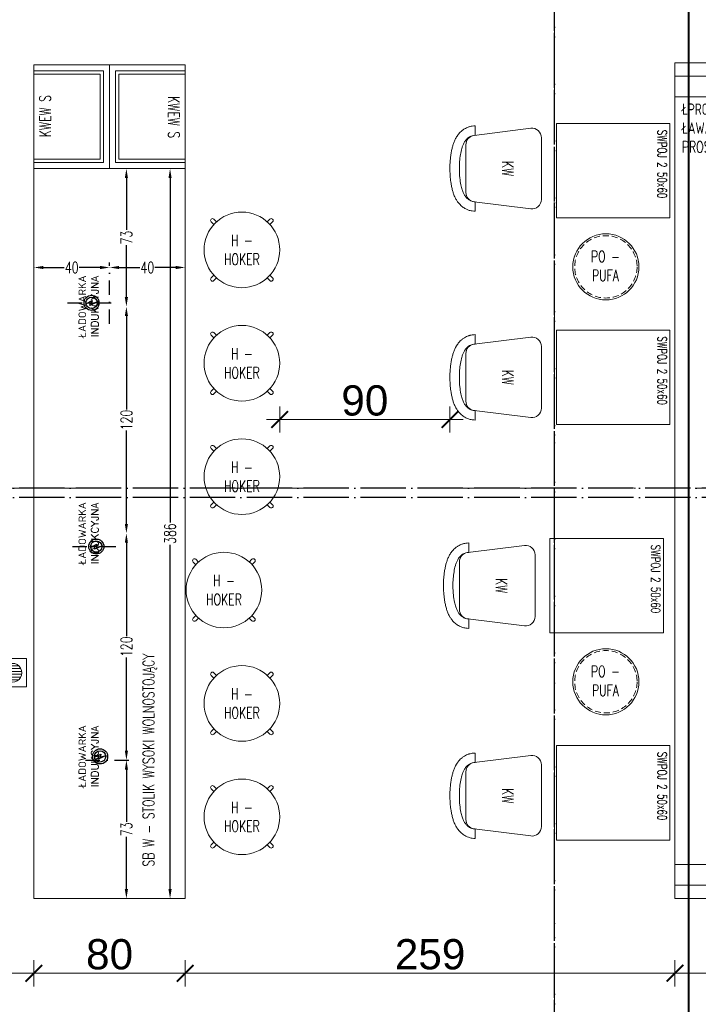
# Model space of a CAD drawing. Header units: millimetres. Extents: x 7483 to 13091, y 8111 to 13871.
# Tile 243 of 256: x 9932 to 10291, y 9448 to 9969. Entities that reach past the tile are written whole.
import ezdxf

# ---------------------------------------------------------------- set-up
doc = ezdxf.new("R2010")
doc.units = ezdxf.units.MM
for name, pattern in [('ACAD_ISO04W100', [30, 24, -3, 0, -3]), ('DASHDOT', [25.4, 12.7, -6.35, 0, -6.35]), ('DASHED', [19.05, 12.7, -6.35]), ('DGN_STYLE_2', [30.2, 18.12, -12.08]), ('KRESKAKROPKA2', [12.7, 6.35, -3.175, 0, -3.175])]:
    doc.linetypes.add(name, pattern=pattern)
for name, color, linetype, lineweight in [('-AGP1_ARMATURA', 132, 'Continuous', 15), ('CZ-GR', 236, 'Continuous', 30), ('MEBLE PKN', 150, 'Continuous', 20), ('OSI', 64, 'KRESKAKROPKA2', 0)]:
    doc.layers.add(name, color=color, linetype=linetype, lineweight=lineweight)
doc.layers.add('a___wymiary', color=7, linetype='Continuous', lineweight=5, true_color=0x000000)
doc.layers.add('wymiary', color=7, linetype='Continuous', lineweight=5, true_color=0xb2b2b2)
doc.layers.add('AS_Siatki', color=72, linetype='Continuous')
doc.layers.add('Kategorie', color=252, linetype='Continuous')
doc.layers.add('konstrukcja poglądowo', color=7, linetype='Continuous', lineweight=5, true_color=0xb2b2b2, plot=False)
doc.layers.add('Powierzchnie', color=21, linetype='DGN_STYLE_2', lineweight=15, plot=False)
doc.styles.add('Arial', font='arial.ttf')
doc.styles.add('JACEK_07', font='simplex.shx', dxfattribs={"width": 0.7})
doc.styles.add('RomanS', font='simplex.shx')
doc.dimstyles.new('WYM_Meb_PKN', dxfattribs={"dimtxt": 6, "dimasz": 5, "dimexe": 1.25, "dimexo": 0.625, "dimtad": 0, "dimdec": 0, "dimtxsty": 'JACEK_07', "dimcen": 0, "dimse1": 1, "dimse2": 1, "dimclrd": 253, "dimclrt": 253, "dimadec": 0, "dimazin": 0, "dimtfac": 1, "dimtdec": 0, "dimtmove": 0, "dimatfit": 3, "dimfxl": 0, "dimarcsym": 0})
doc.dimstyles.new('wymiary agp1', dxfattribs={"dimtxt": 16, "dimasz": 5, "dimexe": 30, "dimexo": 60, "dimgap": 1.8, "dimtad": 1, "dimdec": 3, "dimrnd": 0.5, "dimdsep": 46, "dimtxsty": 'Arial', "dimblk": 'znacznik', "dimcen": 1.5, "dimse1": 1, "dimse2": 1, "dimclrd": 256, "dimazin": 0, "dimtfac": 1, "dimtdec": 3, "dimtmove": 1, "dimatfit": 3, "dimldrblk": 'znacznik', "dimfxl": 0, "dimlwd": -1, "dimarcsym": 0})

# ---------------------------------------------------------------- blocks, each defined once
blk = doc.blocks.new('znacznik')
at = {"layer": 'a___wymiary'}
for p, q in [((0, 1.39), (0, -1.39)), ((1.39, 0), (-1.39, 0))]:
    blk.add_line(p, q, dxfattribs=at)
at = {"layer": 'a___wymiary', "const_width": 0.2}
blk.add_lwpolyline([(0.88, 0.88), (-0.88, -0.88)], dxfattribs=at)
blk = doc.blocks.new('*D1303')
at = {"layer": 'Defpoints', "color": 0, "transparency": 16777216}
for p in [(8555.29, 11469.36), (10277.02, 11469.36), (8692.03, 9219.56)]:
    blk.add_point(p, dxfattribs=at)
at = {"layer": 'wymiary', "color": 253, "true_color": 0x999999, "transparency": 16777216}
blk.add_line((8555.29, 9224.56), (8555.29, 11464.36), dxfattribs=at)
at = {"layer": 'wymiary', "color": 253, "true_color": 0x999999, "transparency": 16777216, "xscale": 5, "yscale": 5, "zscale": 5}
for p, rotation in [((8555.29, 11469.36), 90), ((8555.29, 9219.56), 270)]:
    blk.add_blockref('znacznik', p, dxfattribs=dict(at, rotation=rotation))
at = {"layer": 'wymiary', "color": 18, "true_color": 0x000000, "transparency": 16777216, "insert": (8545.32, 10344.46), "char_height": 16, "attachment_point": 5, "rotation": 90, "style": 'Arial'}
blk.add_mtext('2250', dxfattribs=at)
blk = doc.blocks.new('gfgfddg')
at = {"layer": 'AS_Siatki', "color": 6, "linetype": 'ACAD_ISO04W100', "lineweight": 30, "ltscale": 0.2}
for p, q in [((-43.73, -576.57), (-43.73, -89.04)), ((392.05, -445.36), (-407.95, -445.36))]:
    blk.add_line(p, q, dxfattribs=at)
blk = doc.blocks.new('*U695')
blk.add_lwpolyline([(0, 0), (50, 0), (50, -60), (0, -60)], close=True)
at = {"color": 7, "insert": (21.45, -4.05), "char_height": 4.8, "width": 41.836, "attachment_point": 5, "style": 'JACEK_07'}
blk.add_mtext('SWPOJ 2 50x60', dxfattribs=at)
blk = doc.blocks.new('*U696')
at = {"ltscale": 10}
for p, q in [((-22.59, -35), (-17.59, -35)), ((22.59, -35), (17.59, -35))]:
    blk.add_line(p, q, dxfattribs=at)
blk.add_lwpolyline([(17.55, -35.62), (21.3, -5.62, 0.451123), (16.34, 0), (-16.34, 0, 0.451123), (-21.3, -5.62), (-17.55, -35.62, 0.378242), (-12.59, -40), (12.59, -40, 0.378242)], format="xyb", close=True, dxfattribs=at)
for points, knots in [([(-22.59, -35), (-22.59, -35.57), (-22.54, -36.12), (-22.4, -37.01), (-22.33, -37.36), (-22.2, -37.88), (-22.15, -38.05), (-22.05, -38.39), (-21.99, -38.55), (-21.82, -39.04), (-21.69, -39.35), (-21.37, -40.03), (-21.18, -40.4), (-20.69, -41.2), (-20.4, -41.61), (-19.82, -42.33), (-19.54, -42.64), (-18.98, -43.21), (-18.7, -43.47), (-18.16, -43.92), (-17.89, -44.12), (-17.33, -44.53), (-17.03, -44.73), (-16.59, -45), (-16.44, -45.09), (-16, -45.34), (-15.7, -45.49), (-15.12, -45.78), (-14.84, -45.91), (-14.25, -46.16), (-13.95, -46.28), (-13.35, -46.5), (-13.06, -46.6), (-12.16, -46.89), (-11.58, -47.06), (-10.38, -47.36), (-9.77, -47.49), (-8.39, -47.76), (-7.61, -47.88), (-6.02, -48.09), (-5.21, -48.18), (-2.76, -48.38), (-1.08, -48.43), (1.98, -48.4), (3.37, -48.34), (5.79, -48.12), (6.83, -48), (8.58, -47.72), (9.3, -47.59), (10.71, -47.28), (11.41, -47.11), (12.69, -46.73), (13.27, -46.54), (14.21, -46.17), (14.56, -46.03), (15.19, -45.75), (15.46, -45.62), (16.02, -45.33), (16.3, -45.17), (16.81, -44.86), (17.03, -44.72), (17.47, -44.43), (17.7, -44.26), (18.2, -43.88), (18.47, -43.66), (18.99, -43.19), (19.23, -42.96), (19.73, -42.43), (19.99, -42.13), (20.44, -41.54), (20.64, -41.27), (21.03, -40.66), (21.21, -40.33), (21.6, -39.58), (21.79, -39.14), (22.06, -38.36), (22.17, -38.02), (22.34, -37.35), (22.41, -37), (22.54, -36.11), (22.59, -35.55), (22.59, -35)], [0, 0, 0, 0, 0.041754, 0.041754, 0.069125, 0.069125, 0.083233, 0.083233, 0.097341, 0.097341, 0.125556, 0.125556, 0.163264, 0.163264, 0.213959, 0.213959, 0.262773, 0.262773, 0.311587, 0.311587, 0.360401, 0.360401, 0.416175, 0.416175, 0.446116, 0.446116, 0.505999, 0.505999, 0.565882, 0.565882, 0.63063, 0.63063, 0.695377, 0.695377, 0.824872, 0.824872, 0.954368, 0.954368, 1.118105, 1.118105, 1.281843, 1.281843, 1.609318, 1.609318, 1.88239, 1.88239, 2.095119, 2.095119, 2.246855, 2.246855, 2.398591, 2.398591, 2.526396, 2.526396, 2.60111, 2.60111, 2.658195, 2.658195, 2.715279, 2.715279, 2.757984, 2.757984, 2.800688, 2.800688, 2.848695, 2.848695, 2.891865, 2.891865, 2.935035, 2.935035, 2.969989, 2.969989, 3.004942, 3.004942, 3.045413, 3.045413, 3.072925, 3.072925, 3.100437, 3.100437, 3.141593, 3.141593, 3.141593, 3.141593]), ([(-17.59, -35), (-17.59, -35.56), (-17.5, -36.12), (-17.21, -37.14), (-17.01, -37.6), (-16.55, -38.41), (-16.29, -38.76), (-15.77, -39.36), (-15.5, -39.62), (-14.73, -40.27), (-14.24, -40.59), (-13.24, -41.15), (-12.74, -41.38), (-11.72, -41.78), (-11.19, -41.96), (-9.62, -42.42), (-8.52, -42.66), (-6.2, -43.05), (-4.98, -43.19), (-2.46, -43.38), (-1.17, -43.42), (1.75, -43.41), (3.38, -43.33), (6.25, -43.04), (7.51, -42.85), (9.57, -42.42), (10.41, -42.2), (11.84, -41.74), (12.45, -41.51), (13.52, -41), (13.99, -40.75), (14.84, -40.17), (15.23, -39.87), (15.93, -39.19), (16.25, -38.83), (16.83, -37.96), (17.1, -37.44), (17.44, -36.39), (17.54, -35.88), (17.58, -35.24), (17.59, -35.12), (17.59, -35)], [0, 0, 0, 0, 0.077102, 0.077102, 0.154204, 0.154204, 0.231306, 0.231306, 0.308408, 0.308408, 0.454322, 0.454322, 0.600237, 0.600237, 0.746151, 0.746151, 1.023923, 1.023923, 1.301695, 1.301695, 1.579467, 1.579467, 1.930853, 1.930853, 2.226065, 2.226065, 2.446459, 2.446459, 2.619394, 2.619394, 2.757526, 2.757526, 2.870261, 2.870261, 2.961838, 2.961838, 3.053415, 3.053415, 3.124909, 3.124909, 3.141593, 3.141593, 3.141593, 3.141593])]:
    blk.add_open_spline(points, degree=3, knots=knots, dxfattribs=at)
at = {"color": 7, "insert": (0, -17.81), "char_height": 6, "width": 35.095, "attachment_point": 5, "style": 'JACEK_07'}
blk.add_mtext('KW ', dxfattribs=at)
blk = doc.blocks.new('PO-PUFA')
blk.add_circle((0, 0), 17.5)
at = {"linetype": 'DASHED', "ltscale": 0.25}
blk.add_circle((0, 0), 16.5, dxfattribs=at)
at = {"color": 7, "insert": (-0.23, 0.46), "char_height": 6, "width": 22.2452, "attachment_point": 5, "style": 'JACEK_07'}
blk.add_mtext('PO - \\PPUFA', dxfattribs=at)
blk = doc.blocks.new('*U980')
blk.add_blockref('PO-PUFA', (0, 0))
blk = doc.blocks.new('*D1100')
at = {"color": 253, "lineweight": -2, "transparency": 16777216}
for p, q in [((73, -5), (73, -215.1)), ((73, -437.26), (73, -227.15))]:
    blk.add_line(p, q, dxfattribs=at)
at = {"color": 253, "transparency": 16777216}
for points in [[(72.17, -5), (73.83, -5), (73, 0)], [(72.17, -437.26), (73.83, -437.26), (73, -442.26)]]:
    blk.add_solid(points, dxfattribs=at)
at = {"layer": 'Defpoints', "color": 0, "transparency": 16777216}
for p in [(65, 0), (65, -442.26), (73, -442.26)]:
    blk.add_point(p, dxfattribs=at)
at = {"color": 253, "transparency": 16777216, "insert": (73, -221.13), "char_height": 6, "attachment_point": 5, "rotation": 90, "style": 'JACEK_07'}
blk.add_mtext('442', dxfattribs=at)
blk = doc.blocks.new('H-HOKER')
for points in [[(-13.42, 14.83), (-14.83, 16.25, 1), (-16.25, 14.83), (-14.83, 13.42)], [(13.42, 14.83), (14.83, 16.25, -1), (16.25, 14.83), (14.83, 13.42)], [(-14.83, -13.42), (-16.25, -14.83, 1), (-14.83, -16.25), (-13.42, -14.83)], [(14.83, -13.42), (16.25, -14.83, -1), (14.83, -16.25), (13.42, -14.83)]]:
    blk.add_lwpolyline(points, format="xyb")
at = {"linetype": 'Continuous', "lineweight": 0}
blk.add_circle((0, 0), 20, dxfattribs=at)
at = {"color": 7, "insert": (0, 0), "char_height": 6, "width": 40, "attachment_point": 5, "style": 'JACEK_07'}
blk.add_mtext('H - \\PHOKER', dxfattribs=at)
blk = doc.blocks.new('*U941')
blk.add_blockref('H-HOKER', (0, 0))
blk = doc.blocks.new('*D2102')
at = {"color": 253, "lineweight": -2, "transparency": 16777216}
for p, q in [((10011.94, 9885.5), (10011.94, 9703.3)), ((10011.94, 9509.24), (10011.94, 9691.45))]:
    blk.add_line(p, q, dxfattribs=at)
at = {"color": 253, "transparency": 16777216}
for points in [[(10011.11, 9885.5), (10012.77, 9885.5), (10011.94, 9890.5)], [(10011.11, 9509.24), (10012.77, 9509.24), (10011.94, 9504.24)]]:
    blk.add_solid(points, dxfattribs=at)
at = {"layer": 'Defpoints', "color": 0, "transparency": 16777216}
for p in [(10011.94, 9890.5), (10019.94, 9890.5), (10019.94, 9504.24)]:
    blk.add_point(p, dxfattribs=at)
at = {"color": 253, "transparency": 16777216, "insert": (10011.94, 9697.37), "char_height": 6, "attachment_point": 5, "rotation": 90, "style": 'JACEK_07'}
blk.add_mtext('386', dxfattribs=at)
blk = doc.blocks.new('*U942')
for points in [[(55, 0), (0, 0), (0, 40), (55, 40)], [(51.8, 3.2), (3.2, 3.2), (3.2, 40), (51.8, 40)], [(50, 5), (5, 5), (5, 40), (50, 40)]]:
    blk.add_lwpolyline(points, close=True)
at = {"color": 7, "insert": (27.75, 34.07), "char_height": 6, "width": 145, "attachment_point": 5, "style": 'JACEK_07'}
blk.add_mtext('KWEW S', dxfattribs=at)
blk = doc.blocks.new('*D2103')
at = {"color": 253, "lineweight": -2, "transparency": 16777216}
for p, q in [((9988.85, 9572.49), (9988.85, 9544.89)), ((9988.85, 9509.24), (9988.85, 9536.84))]:
    blk.add_line(p, q, dxfattribs=at)
at = {"color": 253, "transparency": 16777216}
for points in [[(9989.69, 9572.49), (9988.02, 9572.49), (9988.85, 9577.49)], [(9988.02, 9509.24), (9989.69, 9509.24), (9988.85, 9504.24)]]:
    blk.add_solid(points, dxfattribs=at)
at = {"layer": 'Defpoints', "color": 0, "transparency": 16777216}
for p in [(9979.94, 9577.49), (9988.85, 9577.49), (9939.94, 9504.24)]:
    blk.add_point(p, dxfattribs=at)
at = {"color": 253, "transparency": 16777216, "insert": (9988.85, 9540.87), "char_height": 6, "attachment_point": 5, "rotation": 90, "style": 'JACEK_07'}
blk.add_mtext('73', dxfattribs=at)
blk = doc.blocks.new('*D2104')
at = {"color": 253, "lineweight": -2, "transparency": 16777216}
for p, q in [((9988.85, 9692.49), (9988.85, 9643.11)), ((9988.85, 9582.49), (9988.85, 9631.86))]:
    blk.add_line(p, q, dxfattribs=at)
at = {"color": 253, "transparency": 16777216}
for points in [[(9988.02, 9692.49), (9989.69, 9692.49), (9988.85, 9697.49)], [(9988.02, 9582.49), (9989.69, 9582.49), (9988.85, 9577.49)]]:
    blk.add_solid(points, dxfattribs=at)
at = {"layer": 'Defpoints', "color": 0, "transparency": 16777216}
for p in [(9979.94, 9697.49), (9988.85, 9697.49), (9979.94, 9577.49)]:
    blk.add_point(p, dxfattribs=at)
at = {"color": 253, "transparency": 16777216, "insert": (9988.85, 9637.49), "char_height": 6, "attachment_point": 5, "rotation": 90, "style": 'JACEK_07'}
blk.add_mtext('120', dxfattribs=at)
blk = doc.blocks.new('*D2105')
at = {"color": 253, "lineweight": -2, "transparency": 16777216}
for p, q in [((9988.85, 9812.49), (9988.85, 9763.11)), ((9988.85, 9702.49), (9988.85, 9751.86))]:
    blk.add_line(p, q, dxfattribs=at)
at = {"color": 253, "transparency": 16777216}
for points in [[(9988.02, 9812.49), (9989.69, 9812.49), (9988.85, 9817.49)], [(9988.02, 9702.49), (9989.69, 9702.49), (9988.85, 9697.49)]]:
    blk.add_solid(points, dxfattribs=at)
at = {"layer": 'Defpoints', "color": 0, "transparency": 16777216}
for p in [(9979.94, 9817.49), (9988.85, 9817.49), (9979.94, 9697.49)]:
    blk.add_point(p, dxfattribs=at)
at = {"color": 253, "transparency": 16777216, "insert": (9988.85, 9757.49), "char_height": 6, "attachment_point": 5, "rotation": 90, "style": 'JACEK_07'}
blk.add_mtext('120', dxfattribs=at)
blk = doc.blocks.new('*D2106')
at = {"color": 253, "lineweight": -2, "transparency": 16777216}
for p, q in [((9988.85, 9885.5), (9988.85, 9858.02)), ((9988.85, 9822.49), (9988.85, 9849.97))]:
    blk.add_line(p, q, dxfattribs=at)
at = {"color": 253, "transparency": 16777216}
for points in [[(9988.02, 9885.5), (9989.69, 9885.5), (9988.85, 9890.5)], [(9988.02, 9822.49), (9989.69, 9822.49), (9988.85, 9817.49)]]:
    blk.add_solid(points, dxfattribs=at)
at = {"layer": 'Defpoints', "color": 0, "transparency": 16777216}
for p in [(9988.85, 9890.5), (10019.94, 9890.5), (9979.94, 9817.49)]:
    blk.add_point(p, dxfattribs=at)
at = {"color": 253, "transparency": 16777216, "insert": (9988.85, 9853.99), "char_height": 6, "attachment_point": 5, "rotation": 90, "style": 'JACEK_07'}
blk.add_mtext('73', dxfattribs=at)
blk = doc.blocks.new('*D2107')
at = {"color": 253, "lineweight": -2, "transparency": 16777216}
for p, q in [((9944.94, 9838.18), (9955.91, 9838.18)), ((9974.94, 9838.18), (9963.96, 9838.18))]:
    blk.add_line(p, q, dxfattribs=at)
at = {"color": 253, "transparency": 16777216}
for points in [[(9944.94, 9839.01), (9944.94, 9837.34), (9939.94, 9838.18)], [(9974.94, 9839.01), (9974.94, 9837.34), (9979.94, 9838.18)]]:
    blk.add_solid(points, dxfattribs=at)
at = {"layer": 'Defpoints', "color": 0, "transparency": 16777216}
for p in [(9939.94, 9890.5), (9979.94, 9838.18), (9979.94, 9817.49)]:
    blk.add_point(p, dxfattribs=at)
at = {"color": 253, "transparency": 16777216, "insert": (9959.94, 9838.18), "char_height": 6, "attachment_point": 5, "style": 'JACEK_07'}
blk.add_mtext('40', dxfattribs=at)
blk = doc.blocks.new('*D2108')
at = {"color": 253, "lineweight": -2, "transparency": 16777216}
for p, q in [((9984.94, 9838.18), (9995.91, 9838.18)), ((10014.94, 9838.18), (10003.96, 9838.18))]:
    blk.add_line(p, q, dxfattribs=at)
at = {"color": 253, "transparency": 16777216}
for points in [[(9984.94, 9839.01), (9984.94, 9837.34), (9979.94, 9838.18)], [(10014.94, 9839.01), (10014.94, 9837.34), (10019.94, 9838.18)]]:
    blk.add_solid(points, dxfattribs=at)
at = {"layer": 'Defpoints', "color": 0, "transparency": 16777216}
for p in [(10019.94, 9890.5), (10019.94, 9838.18), (9979.94, 9817.49)]:
    blk.add_point(p, dxfattribs=at)
at = {"color": 253, "transparency": 16777216, "insert": (9999.94, 9838.18), "char_height": 6, "attachment_point": 5, "style": 'JACEK_07'}
blk.add_mtext('40', dxfattribs=at)
blk = doc.blocks.new('*D2111')
at = {"layer": 'Defpoints', "color": 0, "transparency": 16777216}
for p in [(10069.94, 9813.59), (10159.96, 9780.05), (10159.96, 9757.75)]:
    blk.add_point(p, dxfattribs=at)
at = {"layer": 'wymiary', "color": 253, "true_color": 0x999999, "transparency": 16777216}
blk.add_line((10074.94, 9757.75), (10154.96, 9757.75), dxfattribs=at)
at = {"layer": 'wymiary', "color": 253, "true_color": 0x999999, "transparency": 16777216, "xscale": 5, "yscale": 5, "zscale": 5, "rotation": 180}
blk.add_blockref('znacznik', (10069.94, 9757.75), dxfattribs=at)
at = {"layer": 'wymiary', "color": 253, "true_color": 0x999999, "transparency": 16777216, "xscale": 5, "yscale": 5, "zscale": 5}
blk.add_blockref('znacznik', (10159.96, 9757.75), dxfattribs=at)
at = {"layer": 'wymiary', "color": 18, "true_color": 0x000000, "transparency": 16777216, "insert": (10114.95, 9767.72), "char_height": 16, "attachment_point": 5, "style": 'Arial'}
blk.add_mtext('90', dxfattribs=at)
blk = doc.blocks.new('*D2115')
at = {"layer": 'Defpoints', "color": 0, "transparency": 16777216}
for p in [(9615.34, 9507.66), (9939.94, 9504.24), (9939.94, 9464.7)]:
    blk.add_point(p, dxfattribs=at)
at = {"layer": 'wymiary', "color": 253, "true_color": 0x999999, "transparency": 16777216}
blk.add_line((9620.34, 9464.7), (9934.94, 9464.7), dxfattribs=at)
at = {"layer": 'wymiary', "color": 253, "true_color": 0x999999, "transparency": 16777216, "xscale": 5, "yscale": 5, "zscale": 5, "rotation": 180}
blk.add_blockref('znacznik', (9615.34, 9464.7), dxfattribs=at)
at = {"layer": 'wymiary', "color": 253, "true_color": 0x999999, "transparency": 16777216, "xscale": 5, "yscale": 5, "zscale": 5}
blk.add_blockref('znacznik', (9939.94, 9464.7), dxfattribs=at)
at = {"layer": 'wymiary', "color": 18, "true_color": 0x000000, "transparency": 16777216, "insert": (9777.64, 9474.67), "char_height": 16, "attachment_point": 5, "style": 'Arial'}
blk.add_mtext('324.5', dxfattribs=at)
blk = doc.blocks.new('*D2116')
at = {"layer": 'Defpoints', "color": 0, "transparency": 16777216}
for p in [(9939.94, 9496.72), (10019.94, 9496.72), (10019.94, 9464.7)]:
    blk.add_point(p, dxfattribs=at)
at = {"layer": 'wymiary', "color": 253, "true_color": 0x999999, "transparency": 16777216}
blk.add_line((9944.94, 9464.7), (10014.94, 9464.7), dxfattribs=at)
at = {"layer": 'wymiary', "color": 253, "true_color": 0x999999, "transparency": 16777216, "xscale": 5, "yscale": 5, "zscale": 5, "rotation": 180}
blk.add_blockref('znacznik', (9939.94, 9464.7), dxfattribs=at)
at = {"layer": 'wymiary', "color": 253, "true_color": 0x999999, "transparency": 16777216, "xscale": 5, "yscale": 5, "zscale": 5}
blk.add_blockref('znacznik', (10019.94, 9464.7), dxfattribs=at)
at = {"layer": 'wymiary', "color": 18, "true_color": 0x000000, "transparency": 16777216, "insert": (9979.94, 9474.67), "char_height": 16, "attachment_point": 5, "style": 'Arial'}
blk.add_mtext('80', dxfattribs=at)
blk = doc.blocks.new('*D2117')
at = {"layer": 'Defpoints', "color": 0, "transparency": 16777216}
for p in [(10278.99, 9504.24), (10019.94, 9496.72), (10278.99, 9464.7)]:
    blk.add_point(p, dxfattribs=at)
at = {"layer": 'wymiary', "color": 253, "true_color": 0x999999, "transparency": 16777216}
blk.add_line((10024.94, 9464.7), (10273.99, 9464.7), dxfattribs=at)
at = {"layer": 'wymiary', "color": 253, "true_color": 0x999999, "transparency": 16777216, "xscale": 5, "yscale": 5, "zscale": 5, "rotation": 180}
blk.add_blockref('znacznik', (10019.94, 9464.7), dxfattribs=at)
at = {"layer": 'wymiary', "color": 253, "true_color": 0x999999, "transparency": 16777216, "xscale": 5, "yscale": 5, "zscale": 5}
blk.add_blockref('znacznik', (10278.99, 9464.7), dxfattribs=at)
at = {"layer": 'wymiary', "color": 18, "true_color": 0x000000, "transparency": 16777216, "insert": (10149.46, 9474.67), "char_height": 16, "attachment_point": 5, "style": 'Arial'}
blk.add_mtext('259', dxfattribs=at)
blk = doc.blocks.new('*D2118')
at = {"layer": 'Defpoints', "color": 0, "transparency": 16777216}
for p in [(10278.99, 9495.72), (10343.99, 9495.72), (10343.99, 9464.7)]:
    blk.add_point(p, dxfattribs=at)
at = {"layer": 'wymiary', "color": 253, "true_color": 0x999999, "transparency": 16777216}
blk.add_line((10283.99, 9464.7), (10338.99, 9464.7), dxfattribs=at)
at = {"layer": 'wymiary', "color": 253, "true_color": 0x999999, "transparency": 16777216, "xscale": 5, "yscale": 5, "zscale": 5, "rotation": 180}
blk.add_blockref('znacznik', (10278.99, 9464.7), dxfattribs=at)
at = {"layer": 'wymiary', "color": 253, "true_color": 0x999999, "transparency": 16777216, "xscale": 5, "yscale": 5, "zscale": 5}
blk.add_blockref('znacznik', (10343.99, 9464.7), dxfattribs=at)
at = {"layer": 'wymiary', "color": 18, "true_color": 0x000000, "transparency": 16777216, "insert": (10311.49, 9474.67), "char_height": 16, "attachment_point": 5, "style": 'Arial'}
blk.add_mtext('65', dxfattribs=at)
blk = doc.blocks.new('GHGFHGFH')
at = {"layer": 'OSI', "ltscale": 10}
for p, q in [((10215.25, 9014.91), (10215.25, 11674.71)), ((8510.29, 9721.79), (12389.9, 9721.79))]:
    blk.add_line(p, q, dxfattribs=at)
blk = doc.blocks.new('K')
at = {"color": 0}
for p, q in [((14863.09, -7724.83), (14863.09, -7709.83)), ((14863.09, -7709.83), (14878.09, -7709.83)), ((14878.09, -7709.83), (14878.09, -7724.83)), ((14865.76, -7716.04), (14865.59, -7717.33)), ((14866.26, -7714.83), (14865.76, -7716.04)), ((14866.16, -7715.08), (14875.03, -7715.08)), ((14867.06, -7713.8), (14866.26, -7714.83)), ((14868.09, -7713), (14867.06, -7713.8)), ((14873.85, -7713.58), (14867.34, -7713.58)), ((14869.3, -7712.5), (14868.09, -7713)), ((14870.59, -7712.33), (14869.3, -7712.5)), ((14871.89, -7712.5), (14870.59, -7712.33)), ((14873.09, -7713), (14871.89, -7712.5)), ((14874.13, -7713.8), (14873.09, -7713)), ((14874.92, -7714.83), (14874.13, -7713.8)), ((14875.42, -7716.04), (14874.92, -7714.83)), ((14875.59, -7717.33), (14875.42, -7716.04)), ((14865.59, -7717.33), (14865.76, -7718.63)), ((14875.49, -7716.58), (14865.69, -7716.58)), ((14865.69, -7718.08), (14875.49, -7718.08)), ((14865.76, -7718.63), (14866.26, -7719.83)), ((14875.03, -7719.58), (14866.16, -7719.58)), ((14866.26, -7719.83), (14867.06, -7720.87)), ((14867.06, -7720.87), (14868.09, -7721.66)), ((14867.34, -7721.08), (14873.85, -7721.08)), ((14873.09, -7721.66), (14874.13, -7720.87)), ((14874.13, -7720.87), (14874.92, -7719.83)), ((14874.92, -7719.83), (14875.42, -7718.63)), ((14875.42, -7718.63), (14875.59, -7717.33)), ((14878.09, -7724.83), (14863.09, -7724.83)), ((14868.09, -7721.66), (14869.3, -7722.16)), ((14869.3, -7722.16), (14870.59, -7722.33)), ((14870.59, -7722.33), (14871.89, -7722.16)), ((14871.89, -7722.16), (14873.09, -7721.66))]:
    blk.add_line(p, q, dxfattribs=at)
blk = doc.blocks.new('*U952')
blk.add_lwpolyline([(0, 0), (65, 0), (65, -442.26), (0, -442.26), (0, 0), (0, -7), (58, -7), (58, -435.26), (0, -435.26), (0, -424.26), (47, -424.26), (47, -18), (0, -18)])
at = {"color": 7, "insert": (3.66, -21.53), "char_height": 6, "width": 107.3873, "attachment_point": 1, "style": 'JACEK_07'}
blk.add_mtext('ŁPRO- \\PŁAWA \\PPROSTA', dxfattribs=at)
dim = blk.add_linear_dim(base=(73, -442.26), p1=(65, 0), p2=(65, -442.26), angle=90, dimstyle='WYM_Meb_PKN')
dim.commit()
dim.dimension.update_dxf_attribs({"geometry": '*D1100', "text_midpoint": (73, -221.13)})

msp = doc.modelspace()

# ---------------------------------------------------------------- linework, layer by layer
for points in [[(9967.3754, 9819.0022), (9970.7883, 9820.6802), (9970.4102, 9819.1073), (9973.6551, 9819.9387), (9969.5012, 9818.0656), (9969.8844, 9819.607), (9967.3754, 9819.0022)], [(9969.8754, 9690.0269), (9973.2883, 9691.7049), (9972.9102, 9690.1321), (9976.1551, 9690.9635), (9972.0012, 9689.0904), (9972.3844, 9690.6318), (9969.8754, 9690.0269)], [(9971.8754, 9579.0022), (9975.2883, 9580.6802), (9974.9102, 9579.1073), (9978.1551, 9579.9387), (9974.0012, 9578.0656), (9974.3844, 9579.607), (9971.8754, 9579.0022)]]:
    msp.add_lwpolyline(points)
for centre, radius in [((9970.4395, 9819.4648), 4), ((9970.4395, 9819.4648), 3), ((9972.9395, 9690.4896), 4), ((9972.9395, 9690.4896), 3), ((9974.9395, 9579.4648), 4), ((9974.9395, 9579.4648), 3)]:
    msp.add_circle(centre, radius)
at = {"layer": 'Kategorie', "linetype": 'DASHDOT', "ltscale": 0.6}
for p, q in [((9979.9395, 9808.3504), (9979.9395, 9840.8724)), ((9957.7668, 9819.4648), (9983.1123, 9819.4648)), ((9960.2668, 9690.4896), (9985.6123, 9690.4896)), ((9967.2668, 9577.4896), (9992.6123, 9577.4896))]:
    msp.add_line(p, q, dxfattribs=at)
at = {"layer": 'MEBLE PKN'}
msp.add_lwpolyline([(9939.9395, 9504.2411), (9939.9395, 9890.4999), (10019.9395, 9890.4999), (10019.9395, 9504.2411), (9939.9395, 9504.2411), (9939.9395, 9504.2411), (10019.9395, 9504.2411), (10019.9395, 9890.4999), (9939.9395, 9890.4999)], dxfattribs=at)
at = {"layer": 'Powierzchnie', "const_width": 1}
for points in [[(10286.1119, 10577.6962), (10286.1119, 9229.9116), (8725.2884, 9229.9116), (8725.2884, 10667.207)], [(10216.1109, 10667.7122), (10216.1109, 10587.7122), (10286.1109, 10587.7122), (10286.2441, 9229.9116), (11144.6975, 9229.9116), (11144.6975, 10667.7122), (10216.0952, 10667.7122)]]:
    msp.add_lwpolyline(points, dxfattribs=at)

# ---------------------------------------------------------------- block references
at = {"layer": '-AGP1_ARMATURA', "rotation": 359.9999999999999}
msp.add_blockref('K', (-4942.0747, 17341.0391), dxfattribs=at)
at = {"layer": 'CZ-GR', "color": 7}
msp.add_blockref('GHGFHGFH', (0, -0.35), dxfattribs=at)
at = {"layer": 'konstrukcja poglądowo', "xscale": 5, "yscale": 5, "zscale": 5}
for p in [(10433.9115, 11948.2664), (10433.9115, 11943.2664)]:
    msp.add_blockref('gfgfddg', p, dxfattribs=at)
at = {"layer": 'MEBLE PKN'}
for name, p in [('*U952', (10278.9897, 9946.4999)), ('*U941', (10049.9395, 9847.4999)), ('*U980', (10242.4328, 9838.5173)), ('*U941', (10049.9395, 9787.4999)), ('*U941', (10049.9395, 9727.4999)), ('*U941', (10040.4395, 9667.4999)), ('*U980', (10242.4328, 9618.9535)), ('*U941', (10049.9395, 9607.4999)), ('*U941', (10049.9395, 9547.4999))]:
    msp.add_blockref(name, p, dxfattribs=at)
for name, p, rotation in [('*U942', (9979.9395, 9890.4999), 90), ('*U942', (9979.9395, 9945.4999), 270), ('*U696', (10208.3821, 9890.5371), 270), ('*U695', (10276.2638, 9914.3745), 270), ('*U696', (10208.3821, 9780.0456), 270), ('*U695', (10276.2638, 9805.0456), 270), ('*U696', (10204.9712, 9669.8108), 270), ('*U695', (10272.853, 9694.8108), 270), ('*U695', (10276.2638, 9585.1848), 270), ('*U696', (10208.3821, 9558.6551), 270)]:
    msp.add_blockref(name, p, dxfattribs=dict(at, rotation=rotation))

# ---------------------------------------------------------------- texts
at = {"color": 7, "insert": (9987.5882, 9497.2035), "char_height": 6, "width": 192.575709, "attachment_point": 1, "rotation": 90, "style": 'JACEK_07'}
msp.add_mtext('\\P^ISB W - STOLIK WYSOKI WOLNOSTOJĄCY', dxfattribs=at)
at = {"layer": 'Kategorie', "char_height": 4, "attachment_point": 2, "rotation": 90, "style": 'RomanS'}
for insert in [(9963.5049, 9817.4896), (9963.5049, 9697.4896), (9963.5049, 9579.4648)]:
    msp.add_mtext_dynamic_manual_height_columns('ŁADOWARKA\\PINDUKCYJNA', width=114.240681, gutter_width=45, heights=[0], dxfattribs=dict(at, insert=insert))

# ---------------------------------------------------------------- dimensions: what is measured, and where the dimension line sits
for base, p1, p2, picture, middle in [((9979.9395, 9838.1755), (9939.9395, 9890.4999), (9979.9395, 9817.4896), '*D2107', (9959.9395, 9838.1755)), ((10019.9395, 9838.1755), (9979.9395, 9817.4896), (10019.9395, 9890.4999), '*D2108', (9999.9395, 9838.1755))]:
    dim = msp.add_linear_dim(base=base, p1=p1, p2=p2, dimstyle='WYM_Meb_PKN', override={"dimtmove": 1})
    dim.commit()
    dim.dimension.update_dxf_attribs({"geometry": picture, "text_midpoint": middle})
for base, p1, p2, picture, middle in [((9988.8518, 9890.4999), (9979.9395, 9817.4896), (10019.9395, 9890.4999), '*D2106', (9988.8518, 9853.9948)), ((9988.8518, 9817.4896), (9979.9395, 9697.4896), (9979.9395, 9817.4896), '*D2105', (9988.8518, 9757.4896)), ((9988.8518, 9697.4896), (9979.9395, 9577.4896), (9979.9395, 9697.4896), '*D2104', (9988.8518, 9637.4896))]:
    dim = msp.add_linear_dim(base=base, p1=p1, p2=p2, angle=90, dimstyle='WYM_Meb_PKN', override={"dimtmove": 1})
    dim.commit()
    dim.dimension.update_dxf_attribs({"geometry": picture, "text_midpoint": middle})
for base, p1, p2, picture, middle in [((10011.9395, 9890.4999), (10019.9395, 9504.2411), (10019.9395, 9890.4999), '*D2102', (10011.9395, 9697.3705)), ((9988.8518, 9577.4896), (9939.9395, 9504.2411), (9979.9395, 9577.4896), '*D2103', (9988.8518, 9540.8653))]:
    dim = msp.add_linear_dim(base=base, p1=p1, p2=p2, angle=90, dimstyle='WYM_Meb_PKN')
    dim.commit()
    dim.dimension.update_dxf_attribs({"geometry": picture, "text_midpoint": middle})
at = {"layer": 'wymiary'}
dim = msp.add_linear_dim(base=(8555.2864, 11469.3622), p1=(8692.0284, 9219.5616), p2=(10277.0226, 11469.3622), angle=90, dimstyle='wymiary agp1', override={"dimblk": 'znacznik'}, dxfattribs=at)
dim.commit()
dim.dimension.update_dxf_attribs({"geometry": '*D1303', "text_midpoint": (8545.3172, 10344.4619)})
for base, p1, p2, picture, middle in [((10159.9633, 9757.7485), (10069.9395, 9813.5908), (10159.9633, 9780.0456), '*D2111', (10114.9514, 9767.7177)), ((9939.9395, 9464.6961), (9615.3447, 9507.6557), (9939.9395, 9504.2411), '*D2115', (9777.6421, 9474.6707)), ((10278.9897, 9464.6961), (10019.9395, 9496.7163), (10278.9897, 9504.2411), '*D2117', (10149.4646, 9474.6653)), ((10019.9395, 9464.6961), (9939.9395, 9496.7163), (10019.9395, 9496.7163), '*D2116', (9979.9395, 9474.6653)), ((10343.9897, 9464.6961), (10278.9897, 9495.7163), (10343.9897, 9495.7163), '*D2118', (10311.4897, 9474.6653))]:
    dim = msp.add_linear_dim(base=base, p1=p1, p2=p2, dimstyle='wymiary agp1', override={"dimblk": 'znacznik'}, dxfattribs=at)
    dim.commit()
    dim.dimension.update_dxf_attribs({"geometry": picture, "text_midpoint": middle})

doc.saveas('drawing.dxf')
